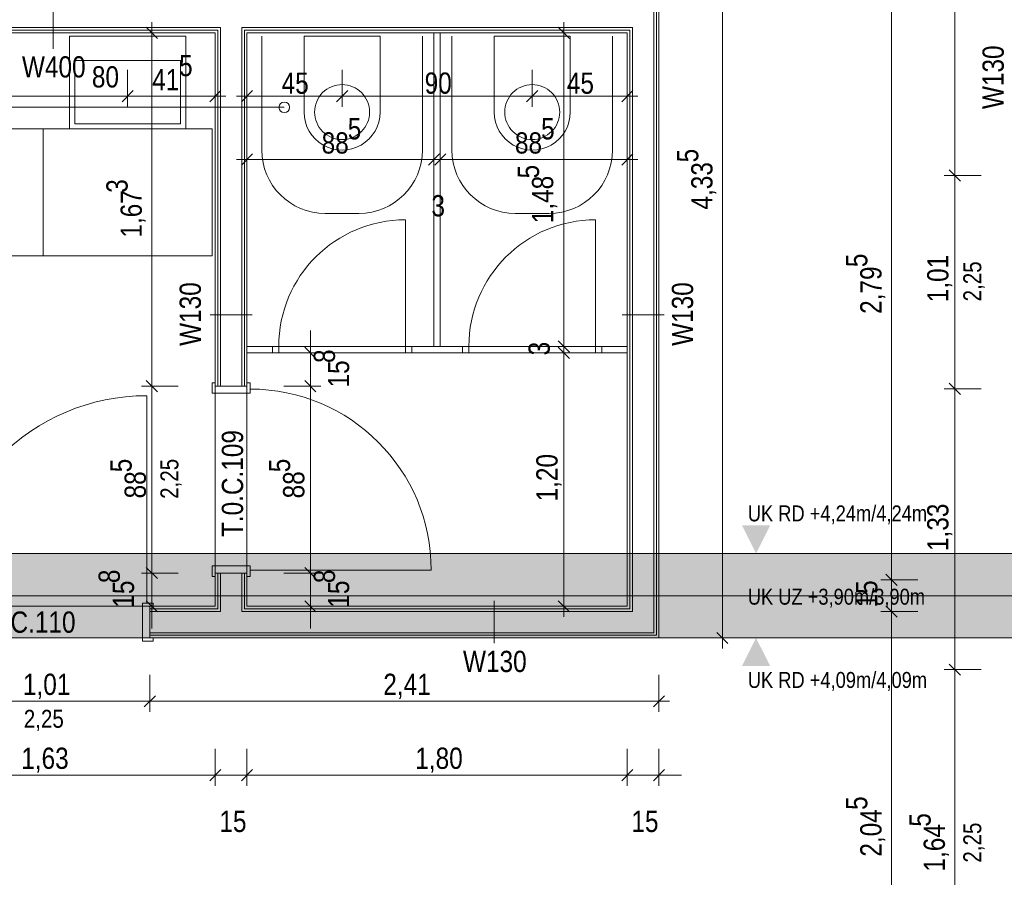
# Model space of a CAD drawing. Extents: x -500 to 300, y 62 to 1162.
# Tile 18 of 90: x -249 to -156, y 358 to 439. Entities that reach past the tile are written whole.
import ezdxf
from ezdxf.lldxf.tags import DXFTag

# ---------------------------------------------------------------- set-up
doc = ezdxf.new("R2010")
doc.units = 0
doc.layers.get('0').update_dxf_attribs({"lineweight": 13})
for name, color, linetype, lineweight, true_color in [('--Bem innen', 9, 'Continuous', 13, 0x808080), ('00 -Bauelemente -Dämmung innen', 7, 'Continuous', 9, 0xff7fe6), ('00 -Bauelemente -Gipskarton', 7, 'Continuous', 9, 0xff7fe6), ('00_Beschriftung UZ', 3, 'Continuous', 35, 0x00ff00), ('30 -34 Innenwände- 2 nichttragend', 7, 'Continuous', 18, 0xff7fe6), ('30 -34 Innenwände- 4 Türen_Fenster', 7, 'Continuous', 15, 0x9955ff), ('30 -35 Decken- 1 Konstruktion-Träger- Stahlbeton', 7, 'Continuous', 13, 0x33aa00), ('40 -41 Abwasser_Wasser_Gas- 1 Abwasser + sanitäre Anlagen', 7, 'Continuous', 9, 0xff6633), ('60 -61 Ausstattung -1 Möbel -verdeckt', 9, 'fein_strichliert-A06G93KA8I', 13, 0x808080), ('70 -75 Raumstempel-2 Verweislinie', 7, 'Continuous', 9, 0xff6600), ('70 -76 Bemaßung- 2 Allgemein', 9, 'Continuous', 5, 0x808080), ('iwb_Schraffur_Unterzug', 7, 'Continuous', 5, 0xffffcc)]:
    doc.layers.add(name, color=color, linetype=linetype, lineweight=lineweight, true_color=true_color)
for name, color, linetype, lineweight in [('70 -71 Achsen- 1 Gebäudeachsen', 7, 'STRICHPUNKT2-A06G93K98I', 18), ('70 -75 Raumstempel- 3 Wandstempel', 7, 'Continuous', 50), ('Keine', 7, 'Continuous', 9)]:
    doc.layers.add(name, color=color, linetype=linetype, lineweight=lineweight)
doc.styles.get("Standard").update_dxf_attribs({"font": 'ARIALN.TTF'})
tags = doc.linetypes.add('fein_strichliert-A06G93KA8I', pattern=[4, 1, -2, 1]).pattern_tags.tags
tags[8:9] = [DXFTag(74, 4), DXFTag(75, 0), DXFTag(340, '0'), DXFTag(46, 0.0), DXFTag(50, 0.0), DXFTag(44, 0.0), DXFTag(45, 0.0)]
tags[6:7] = [DXFTag(74, 4), DXFTag(75, 0), DXFTag(340, '0'), DXFTag(46, 0.0), DXFTag(50, 0.0), DXFTag(44, 0.0), DXFTag(45, 0.0)]
tags[4:5] = [DXFTag(74, 4), DXFTag(75, 0), DXFTag(340, '0'), DXFTag(46, 0.0), DXFTag(50, 0.0), DXFTag(44, 0.0), DXFTag(45, 0.0)]
tags = doc.linetypes.add('STRICHPUNKT2-A06G93K98I', pattern=[12.7, 6.35, -3.175, 0, -3.175]).pattern_tags.tags
tags[10:11] = [DXFTag(74, 4), DXFTag(75, 0), DXFTag(340, '0'), DXFTag(46, 0.0), DXFTag(50, 0.0), DXFTag(44, 0.0), DXFTag(45, 0.0)]
tags[8:9] = [DXFTag(74, 4), DXFTag(75, 0), DXFTag(340, '0'), DXFTag(46, 0.0), DXFTag(50, 0.0), DXFTag(44, 0.0), DXFTag(45, 0.0)]
tags[6:7] = [DXFTag(74, 4), DXFTag(75, 0), DXFTag(340, '0'), DXFTag(46, 0.0), DXFTag(50, 0.0), DXFTag(44, 0.0), DXFTag(45, 0.0)]
tags[4:5] = [DXFTag(74, 4), DXFTag(75, 0), DXFTag(340, '0'), DXFTag(46, 0.0), DXFTag(50, 0.0), DXFTag(44, 0.0), DXFTag(45, 0.0)]

# ---------------------------------------------------------------- blocks, each defined once
blk = doc.blocks.new('Referenz-A06G93KB8I')
at = {"layer": '00 -Bauelemente -Dämmung innen', "color": 0, "linetype": 'Continuous', "lineweight": -2, "ltscale": 0.13}
for p, q in [((-188.799, 467.153), (-188.799, 380.953)), ((-263.399, 438.253), (-229.799, 438.253)), ((-229.799, 404.303), (-229.799, 438.253)), ((-227.799, 438.253), (-190.799, 438.253)), ((-227.799, 404.303), (-227.799, 438.253)), ((-190.799, 438.253), (-190.799, 382.953)), ((-229.799, 382.953), (-229.799, 386.603)), ((-227.799, 382.953), (-227.799, 386.603)), ((-229.799, 382.953), (-236.499, 382.953)), ((-190.799, 382.953), (-227.799, 382.953)), ((-188.799, 380.953), (-236.499, 380.953))]:
    blk.add_line(p, q, dxfattribs=at)
at = {"layer": '00 -Bauelemente -Gipskarton', "color": 0, "linetype": 'Continuous', "lineweight": -2, "ltscale": 0.13}
for p, q in [((-188.799, 467.153), (-188.799, 380.953)), ((-188.549, 467.153), (-188.549, 380.703)), ((-188.299, 467.153), (-188.299, 380.453)), ((-263.399, 438.253), (-229.799, 438.253)), ((-229.799, 404.303), (-229.799, 438.253)), ((-227.799, 438.253), (-190.799, 438.253)), ((-227.799, 404.303), (-227.799, 438.253)), ((-190.799, 438.253), (-190.799, 382.953)), ((-263.149, 438.003), (-230.049, 438.003)), ((-262.899, 437.753), (-230.299, 437.753)), ((-230.299, 404.303), (-230.299, 437.753)), ((-230.049, 404.303), (-230.049, 438.003)), ((-227.549, 404.303), (-227.549, 438.003)), ((-227.549, 438.003), (-191.049, 438.003)), ((-227.299, 437.753), (-191.299, 437.753)), ((-227.299, 404.303), (-227.299, 437.753)), ((-191.299, 437.753), (-191.299, 383.453)), ((-191.049, 438.003), (-191.049, 383.203)), ((-230.299, 383.453), (-230.299, 386.603)), ((-230.049, 383.203), (-230.049, 386.603)), ((-229.799, 382.953), (-229.799, 386.603)), ((-227.799, 382.953), (-227.799, 386.603)), ((-227.549, 383.203), (-227.549, 386.603)), ((-227.299, 383.453), (-227.299, 386.603)), ((-230.299, 383.453), (-236.499, 383.453)), ((-230.049, 383.203), (-236.499, 383.203)), ((-191.049, 383.203), (-227.549, 383.203)), ((-191.299, 383.453), (-227.299, 383.453)), ((-229.799, 382.953), (-236.499, 382.953)), ((-190.799, 382.953), (-227.799, 382.953)), ((-188.799, 380.953), (-236.499, 380.953)), ((-188.549, 380.703), (-236.499, 380.703)), ((-188.299, 380.453), (-236.499, 380.453))]:
    blk.add_line(p, q, dxfattribs=at)
at = {"layer": '00_Beschriftung UZ', "color": 0, "lineweight": -2}
for points in [[(-180.445, 391.124), (-179.113, 388.453), (-177.774, 391.122)], [(-180.445, 385.783), (-179.113, 388.453), (-177.774, 385.785)], [(-180.445, 383.124), (-179.113, 380.453), (-177.774, 383.122)], [(-180.445, 377.783), (-179.113, 380.453), (-177.774, 377.785)]]:
    blk.add_solid(points, dxfattribs=at)
at = {"layer": '30 -34 Innenwände- 2 nichttragend', "color": 0, "linetype": 'Continuous', "lineweight": -2, "ltscale": 0.13}
for p, q in [((-188.299, 467.153), (-188.299, 380.453)), ((-262.899, 437.753), (-230.299, 437.753)), ((-230.299, 404.303), (-230.299, 437.453)), ((-227.299, 437.753), (-191.299, 437.753)), ((-227.299, 404.303), (-227.299, 437.753)), ((-209.599, 437.753), (-209.599, 408.053)), ((-209.599, 437.753), (-208.999, 437.753)), ((-208.999, 437.753), (-208.999, 408.053)), ((-191.299, 437.453), (-191.299, 383.453)), ((-227.299, 408.053), (-224.899, 408.053)), ((-227.299, 407.453), (-224.899, 407.453)), ((-224.899, 407.453), (-224.899, 408.053)), ((-224.899, 407.453), (-224.899, 408.053)), ((-211.699, 408.053), (-206.899, 408.053)), ((-211.699, 408.053), (-209.599, 408.053)), ((-211.699, 407.453), (-211.699, 408.053)), ((-211.699, 407.453), (-211.699, 408.053)), ((-211.699, 407.453), (-206.899, 407.453)), ((-208.999, 408.053), (-206.899, 408.053)), ((-206.899, 407.453), (-206.899, 408.053)), ((-206.899, 407.453), (-206.899, 408.053)), ((-193.699, 408.053), (-191.299, 408.053)), ((-193.699, 407.453), (-193.699, 408.053)), ((-193.699, 407.453), (-193.699, 408.053)), ((-193.699, 407.453), (-191.299, 407.453)), ((-191.299, 407.453), (-191.299, 408.053)), ((-230.299, 404.303), (-230.299, 404.623)), ((-227.299, 404.303), (-227.299, 404.623)), ((-230.299, 383.453), (-230.299, 386.603)), ((-230.299, 386.603), (-230.299, 386.283)), ((-227.299, 383.453), (-227.299, 386.603)), ((-227.299, 386.603), (-227.299, 386.283)), ((-236.499, 383.453), (-236.179, 383.453)), ((-230.299, 383.453), (-236.499, 383.453)), ((-191.299, 383.453), (-227.299, 383.453)), ((-236.499, 380.453), (-236.179, 380.453)), ((-188.299, 380.453), (-236.499, 380.453))]:
    blk.add_line(p, q, dxfattribs=at)
at = {"layer": '30 -34 Innenwände- 4 Türen_Fenster', "color": 0, "linetype": 'fein_strichliert-A06G93KA8I', "lineweight": -2, "ltscale": 0.13}
for p, q in [((-212.299, 408.053), (-212.299, 420.053)), ((-194.299, 408.053), (-194.299, 420.053)), ((-230.299, 386.603), (-230.299, 404.303)), ((-227.299, 386.603), (-227.299, 404.303)), ((-236.779, 383.753), (-236.779, 403.393)), ((-226.999, 386.883), (-209.859, 386.883)), ((-236.499, 383.453), (-256.699, 383.453)), ((-236.499, 380.453), (-256.699, 380.453))]:
    blk.add_line(p, q, dxfattribs=at)
at = {"layer": '30 -34 Innenwände- 4 Türen_Fenster', "color": 0, "lineweight": -2}
for p, q in [((-224.899, 408.053), (-224.299, 408.053)), ((-224.899, 407.453), (-224.899, 408.053)), ((-224.299, 407.453), (-224.899, 407.453)), ((-224.299, 408.053), (-224.299, 407.453)), ((-212.299, 408.053), (-211.699, 408.053)), ((-212.299, 407.453), (-212.299, 408.053)), ((-211.699, 407.453), (-212.299, 407.453)), ((-211.699, 408.053), (-211.699, 407.453)), ((-206.899, 408.053), (-206.299, 408.053)), ((-206.899, 407.453), (-206.899, 408.053)), ((-206.299, 407.453), (-206.899, 407.453)), ((-206.299, 408.053), (-206.299, 407.453)), ((-194.299, 408.053), (-193.699, 408.053)), ((-194.299, 407.453), (-194.299, 408.053)), ((-193.699, 407.453), (-194.299, 407.453)), ((-193.699, 408.053), (-193.699, 407.453))]:
    blk.add_line(p, q, dxfattribs=at)
at = {"layer": '30 -34 Innenwände- 4 Türen_Fenster', "color": 0, "linetype": 'Continuous', "lineweight": -2, "ltscale": 0.13}
for p, q in [((-224.299, 407.453), (-224.299, 408.053)), ((-224.299, 408.053), (-212.299, 408.053)), ((-224.299, 408.053), (-212.299, 408.053)), ((-212.299, 407.453), (-224.299, 407.453)), ((-224.299, 407.453), (-212.299, 407.453)), ((-212.299, 408.053), (-212.299, 407.453)), ((-206.299, 407.453), (-206.299, 408.053)), ((-206.299, 408.053), (-194.299, 408.053)), ((-206.299, 408.053), (-194.299, 408.053)), ((-194.299, 407.453), (-206.299, 407.453)), ((-206.299, 407.453), (-194.299, 407.453)), ((-194.299, 408.053), (-194.299, 407.453)), ((-230.599, 403.623), (-230.599, 404.623)), ((-230.599, 404.623), (-230.299, 404.623)), ((-230.299, 404.623), (-230.299, 404.303)), ((-227.299, 404.623), (-226.999, 404.623)), ((-227.299, 404.303), (-227.299, 404.623)), ((-226.999, 404.623), (-226.999, 404.023)), ((-226.999, 403.623), (-230.599, 403.623)), ((-230.299, 404.303), (-227.299, 404.303)), ((-226.999, 404.023), (-226.999, 403.623)), ((-226.999, 387.283), (-230.599, 387.283)), ((-230.599, 387.283), (-230.599, 386.283)), ((-226.999, 386.883), (-226.999, 387.283)), ((-226.999, 386.283), (-226.999, 386.883)), ((-230.599, 386.283), (-230.299, 386.283)), ((-230.299, 386.283), (-230.299, 386.603)), ((-230.299, 386.603), (-227.299, 386.603)), ((-227.299, 386.603), (-227.299, 386.283)), ((-227.299, 386.283), (-226.999, 386.283)), ((-236.779, 383.753), (-237.179, 383.753)), ((-237.179, 383.753), (-237.179, 380.153)), ((-236.179, 383.753), (-236.779, 383.753)), ((-236.499, 380.453), (-236.499, 383.453)), ((-236.499, 383.453), (-236.179, 383.453)), ((-236.179, 383.453), (-236.179, 383.753)), ((-236.179, 380.453), (-236.499, 380.453)), ((-236.179, 380.153), (-236.179, 380.453)), ((-237.179, 380.153), (-236.179, 380.153))]:
    blk.add_line(p, q, dxfattribs=at)
at = {"layer": '30 -34 Innenwände- 4 Türen_Fenster', "color": 0, "linetype": 'fein_strichliert-A06G93KA8I', "lineweight": -2, "ltscale": 0.13}
for centre, major_axis in [((-212.299, 408.053), (0, 12)), ((-194.299, 408.053), (0, 12)), ((-226.999, 386.883), (17.14, 0)), ((-236.779, 383.753), (0, 19.64))]:
    blk.add_ellipse(centre, major_axis=major_axis, ratio=1, start_param=0, end_param=1.570796, dxfattribs=at)
at = {"layer": '30 -35 Decken- 1 Konstruktion-Träger- Stahlbeton', "color": 0, "linetype": 'fein_strichliert-A06G93KA8I', "lineweight": -2, "ltscale": 0.13}
for p, q in [((-298.299, 388.453), (-2.299, 388.453)), ((-298.299, 380.453), (-2.299, 380.453))]:
    blk.add_line(p, q, dxfattribs=at)
at = {"layer": '40 -41 Abwasser_Wasser_Gas- 1 Abwasser + sanitäre Anlagen', "color": 0, "linetype": 'Continuous', "lineweight": -2, "ltscale": 0.13}
for p, q in [((-244.099, 428.653), (-244.099, 437.453)), ((-244.099, 437.453), (-233.099, 437.453)), ((-233.099, 437.453), (-233.099, 428.653)), ((-214.699, 437.453), (-221.899, 437.453)), ((-221.899, 437.453), (-221.899, 430.253)), ((-214.699, 430.253), (-214.699, 437.453)), ((-203.899, 437.453), (-196.699, 437.453)), ((-203.899, 430.253), (-203.899, 437.453)), ((-196.699, 437.453), (-196.699, 430.253)), ((-243.599, 429.153), (-243.599, 435.153)), ((-243.599, 435.153), (-233.599, 435.153)), ((-233.599, 435.153), (-233.599, 429.153)), ((-219.743, 432.415), (-219.524, 432.546)), ((-219.524, 432.546), (-219.294, 432.656)), ((-219.294, 432.656), (-219.054, 432.741)), ((-219.054, 432.741), (-218.806, 432.803)), ((-218.806, 432.803), (-218.554, 432.841)), ((-218.554, 432.841), (-218.299, 432.853)), ((-218.299, 432.853), (-218.044, 432.841)), ((-218.044, 432.841), (-217.792, 432.803)), ((-217.792, 432.803), (-217.544, 432.741)), ((-217.544, 432.741), (-217.304, 432.656)), ((-217.304, 432.656), (-217.073, 432.546)), ((-217.073, 432.546), (-216.854, 432.415)), ((-201.743, 432.415), (-201.524, 432.546)), ((-201.524, 432.546), (-201.294, 432.656)), ((-201.294, 432.656), (-201.054, 432.741)), ((-201.054, 432.741), (-200.806, 432.803)), ((-200.806, 432.803), (-200.554, 432.841)), ((-200.554, 432.841), (-200.299, 432.853)), ((-200.299, 432.853), (-200.044, 432.841)), ((-200.044, 432.841), (-199.792, 432.803)), ((-199.792, 432.803), (-199.544, 432.741)), ((-199.544, 432.741), (-199.304, 432.656)), ((-199.304, 432.656), (-199.073, 432.546)), ((-199.073, 432.546), (-198.854, 432.415)), ((-220.592, 431.479), (-220.461, 431.698)), ((-220.461, 431.698), (-220.309, 431.903)), ((-220.309, 431.903), (-220.137, 432.092)), ((-220.137, 432.092), (-219.948, 432.263)), ((-219.948, 432.263), (-219.743, 432.415)), ((-216.854, 432.415), (-216.649, 432.263)), ((-216.649, 432.263), (-216.46, 432.092)), ((-216.46, 432.092), (-216.289, 431.903)), ((-216.289, 431.903), (-216.137, 431.698)), ((-216.137, 431.698), (-216.006, 431.479)), ((-202.592, 431.479), (-202.461, 431.698)), ((-202.461, 431.698), (-202.309, 431.903)), ((-202.309, 431.903), (-202.137, 432.092)), ((-202.137, 432.092), (-201.948, 432.263)), ((-201.948, 432.263), (-201.743, 432.415)), ((-198.854, 432.415), (-198.649, 432.263)), ((-198.649, 432.263), (-198.46, 432.092)), ((-198.46, 432.092), (-198.289, 431.903)), ((-198.289, 431.903), (-198.137, 431.698)), ((-198.137, 431.698), (-198.006, 431.479)), ((-220.886, 430.508), (-220.849, 430.761)), ((-220.849, 430.761), (-220.787, 431.008)), ((-220.787, 431.008), (-220.701, 431.248)), ((-220.701, 431.248), (-220.592, 431.479)), ((-216.006, 431.479), (-215.897, 431.248)), ((-215.897, 431.248), (-215.811, 431.008)), ((-215.811, 431.008), (-215.749, 430.761)), ((-215.749, 430.761), (-215.711, 430.508)), ((-202.886, 430.508), (-202.849, 430.761)), ((-202.849, 430.761), (-202.787, 431.008)), ((-202.787, 431.008), (-202.701, 431.248)), ((-202.701, 431.248), (-202.592, 431.479)), ((-198.006, 431.479), (-197.897, 431.248)), ((-197.897, 431.248), (-197.811, 431.008)), ((-197.811, 431.008), (-197.749, 430.761)), ((-197.749, 430.761), (-197.711, 430.508)), ((-220.899, 430.253), (-220.886, 430.508)), ((-220.886, 429.999), (-220.899, 430.253)), ((-220.849, 429.746), (-220.886, 429.999)), ((-220.787, 429.499), (-220.849, 429.746)), ((-215.749, 429.746), (-215.811, 429.499)), ((-215.711, 429.999), (-215.749, 429.746)), ((-215.711, 430.508), (-215.699, 430.253)), ((-215.699, 430.253), (-215.711, 429.999)), ((-202.899, 430.253), (-202.886, 430.508)), ((-202.886, 429.999), (-202.899, 430.253)), ((-202.849, 429.746), (-202.886, 429.999)), ((-202.787, 429.499), (-202.849, 429.746)), ((-197.749, 429.746), (-197.811, 429.499)), ((-197.711, 429.999), (-197.749, 429.746)), ((-197.711, 430.508), (-197.699, 430.253)), ((-197.699, 430.253), (-197.711, 429.999)), ((-233.599, 429.153), (-243.599, 429.153)), ((-220.701, 429.258), (-220.787, 429.499)), ((-220.592, 429.028), (-220.701, 429.258)), ((-220.461, 428.809), (-220.592, 429.028)), ((-220.309, 428.604), (-220.461, 428.809)), ((-216.137, 428.809), (-216.289, 428.604)), ((-216.006, 429.028), (-216.137, 428.809)), ((-215.897, 429.258), (-216.006, 429.028)), ((-215.811, 429.499), (-215.897, 429.258)), ((-202.701, 429.258), (-202.787, 429.499)), ((-202.592, 429.028), (-202.701, 429.258)), ((-202.461, 428.809), (-202.592, 429.028)), ((-202.309, 428.604), (-202.461, 428.809)), ((-198.137, 428.809), (-198.289, 428.604)), ((-198.006, 429.028), (-198.137, 428.809)), ((-197.897, 429.258), (-198.006, 429.028)), ((-197.811, 429.499), (-197.897, 429.258)), ((-233.099, 428.653), (-244.099, 428.653)), ((-220.137, 428.415), (-220.309, 428.604)), ((-219.948, 428.244), (-220.137, 428.415)), ((-219.743, 428.092), (-219.948, 428.244)), ((-219.524, 427.96), (-219.743, 428.092)), ((-219.294, 427.851), (-219.524, 427.96)), ((-219.054, 427.765), (-219.294, 427.851)), ((-217.304, 427.851), (-217.544, 427.765)), ((-217.073, 427.96), (-217.304, 427.851)), ((-216.854, 428.092), (-217.073, 427.96)), ((-216.649, 428.244), (-216.854, 428.092)), ((-216.46, 428.415), (-216.649, 428.244)), ((-216.289, 428.604), (-216.46, 428.415)), ((-202.137, 428.415), (-202.309, 428.604)), ((-201.948, 428.244), (-202.137, 428.415)), ((-201.743, 428.092), (-201.948, 428.244)), ((-201.524, 427.96), (-201.743, 428.092)), ((-201.294, 427.851), (-201.524, 427.96)), ((-201.054, 427.765), (-201.294, 427.851)), ((-199.304, 427.851), (-199.544, 427.765)), ((-199.073, 427.96), (-199.304, 427.851)), ((-198.854, 428.092), (-199.073, 427.96)), ((-198.649, 428.244), (-198.854, 428.092)), ((-198.46, 428.415), (-198.649, 428.244)), ((-198.289, 428.604), (-198.46, 428.415)), ((-218.806, 427.703), (-219.054, 427.765)), ((-218.554, 427.666), (-218.806, 427.703)), ((-218.299, 427.653), (-218.554, 427.666)), ((-218.044, 427.666), (-218.299, 427.653)), ((-217.792, 427.703), (-218.044, 427.666)), ((-217.544, 427.765), (-217.792, 427.703)), ((-200.806, 427.703), (-201.054, 427.765)), ((-200.554, 427.666), (-200.806, 427.703)), ((-200.299, 427.653), (-200.554, 427.666)), ((-200.044, 427.666), (-200.299, 427.653)), ((-199.792, 427.703), (-200.044, 427.666)), ((-199.544, 427.765), (-199.792, 427.703))]:
    blk.add_line(p, q, dxfattribs=at)
for centre in [(-218.299, 430.253), (-200.299, 430.253)]:
    blk.add_ellipse(centre, major_axis=(-3.6, 0), ratio=1, start_param=0, end_param=3.141593, dxfattribs=at)
at = {"layer": '60 -61 Ausstattung -1 Möbel -verdeckt', "color": 0, "linetype": 'fein_strichliert-A06G93KA8I', "lineweight": -2, "ltscale": 0.13}
for p, q in [((-225.899, 426.653), (-225.899, 437.453)), ((-210.699, 437.453), (-210.699, 426.653)), ((-207.899, 437.453), (-207.899, 426.653)), ((-192.699, 426.653), (-192.699, 437.453)), ((-262.599, 428.653), (-246.599, 428.653)), ((-246.599, 428.653), (-246.599, 416.653)), ((-246.599, 428.653), (-230.599, 428.653)), ((-246.599, 416.653), (-246.599, 428.653)), ((-230.599, 428.653), (-230.599, 416.653)), ((-216.699, 420.653), (-219.899, 420.653)), ((-201.899, 420.653), (-198.699, 420.653)), ((-246.599, 416.653), (-262.599, 416.653)), ((-230.599, 416.653), (-246.599, 416.653))]:
    blk.add_line(p, q, dxfattribs=at)
for centre, major_axis in [((-219.899, 426.653), (-6, 0)), ((-216.699, 426.653), (0, -6)), ((-201.899, 426.653), (-6, 0)), ((-198.699, 426.653), (0, -6))]:
    blk.add_ellipse(centre, major_axis=major_axis, ratio=1, start_param=0, end_param=1.570796, dxfattribs=at)
at = {"layer": '70 -71 Achsen- 1 Gebäudeachsen', "color": 0, "linetype": 'STRICHPUNKT2-A06G93K98I', "lineweight": -2, "ltscale": 0.13}
blk.add_line((-387.239, 384.453), (76.501, 384.453), dxfattribs=at)
at = {"layer": '70 -75 Raumstempel- 3 Wandstempel', "color": 0, "linetype": 'Continuous', "lineweight": -2, "ltscale": 0.13}
for p, q in [((-245.659, 436.253), (-245.659, 440.253)), ((-230.799, 411.053), (-226.799, 411.053)), ((-187.799, 411.053), (-191.799, 411.053)), ((-203.91, 379.953), (-203.91, 383.953))]:
    blk.add_line(p, q, dxfattribs=at)
at = {"layer": '70 -75 Raumstempel-2 Verweislinie', "color": 0, "linetype": 'Continuous', "lineweight": -2, "ltscale": 0.13}
blk.add_line((-407.24, 430.706), (-223.769, 430.706), dxfattribs=at)
at = {"layer": '70 -75 Raumstempel-2 Verweislinie', "color": 0, "linetype": 'ByBlock', "lineweight": -2, "ltscale": 0.13}
blk.add_circle((-223.769, 430.706), 0.5, dxfattribs=at)
at = {"layer": '70 -76 Bemaßung- 2 Allgemein', "color": 0, "linetype": 'Continuous', "lineweight": -2, "ltscale": 0.13}
for p, q in [((-160.299, 425.314), (-160.299, 554.543)), ((-182.299, 381.514), (-182.299, 466.093)), ((-166.299, 387.014), (-166.299, 440.793)), ((-236.829, 438.284), (-235.768, 437.223)), ((-236.299, 438.753), (-236.299, 436.693)), ((-197.829, 438.284), (-196.768, 437.223)), ((-197.299, 438.753), (-197.299, 436.693)), ((-233.799, 437.753), (-237.299, 437.753)), ((-194.799, 437.753), (-198.299, 437.753)), ((-236.299, 405.364), (-236.299, 436.693)), ((-197.299, 409.114), (-197.299, 436.693)), ((-238.599, 434.253), (-238.599, 430.753)), ((-238.599, 434.253), (-238.599, 430.753)), ((-230.299, 434.253), (-230.299, 430.753)), ((-227.299, 434.253), (-227.299, 430.753)), ((-218.299, 434.253), (-218.299, 430.753)), ((-218.299, 434.253), (-218.299, 430.753)), ((-200.299, 434.253), (-200.299, 430.753)), ((-200.299, 434.253), (-200.299, 430.753)), ((-191.299, 434.253), (-191.299, 430.753)), ((-239.659, 431.753), (-253.538, 431.753)), ((-237.599, 431.753), (-239.659, 431.753)), ((-239.599, 431.753), (-237.538, 431.753)), ((-238.068, 432.284), (-239.129, 431.223)), ((-239.129, 431.223), (-238.068, 432.284)), ((-231.359, 431.753), (-237.538, 431.753)), ((-229.299, 431.753), (-231.359, 431.753)), ((-229.768, 432.284), (-230.829, 431.223)), ((-228.299, 431.753), (-226.238, 431.753)), ((-227.829, 431.223), (-226.768, 432.284)), ((-219.359, 431.753), (-226.238, 431.753)), ((-217.299, 431.753), (-219.359, 431.753)), ((-219.299, 431.753), (-217.238, 431.753)), ((-218.829, 431.223), (-217.768, 432.284)), ((-217.768, 432.284), (-218.829, 431.223)), ((-201.359, 431.753), (-217.238, 431.753)), ((-199.299, 431.753), (-201.359, 431.753)), ((-201.299, 431.753), (-199.238, 431.753)), ((-199.768, 432.284), (-200.829, 431.223)), ((-200.829, 431.223), (-199.768, 432.284)), ((-192.359, 431.753), (-199.238, 431.753)), ((-190.299, 431.753), (-192.359, 431.753)), ((-190.768, 432.284), (-191.829, 431.223)), ((-227.299, 428.253), (-227.299, 424.753)), ((-209.599, 428.253), (-209.599, 424.753)), ((-209.599, 428.253), (-209.599, 424.753)), ((-208.999, 428.253), (-208.999, 424.753)), ((-208.999, 428.253), (-208.999, 424.753)), ((-191.299, 428.253), (-191.299, 424.753)), ((-227.829, 425.223), (-226.768, 426.284)), ((-209.068, 426.284), (-210.129, 425.223)), ((-209.068, 426.284), (-210.129, 425.223)), ((-209.529, 425.223), (-208.468, 426.284)), ((-209.529, 425.223), (-208.468, 426.284)), ((-190.768, 426.284), (-191.829, 425.223)), ((-228.299, 425.753), (-226.238, 425.753)), ((-210.659, 425.753), (-226.238, 425.753)), ((-210.659, 425.753), (-211.72, 425.753)), ((-208.599, 425.753), (-210.659, 425.753)), ((-208.599, 425.753), (-210.659, 425.753)), ((-209.999, 425.753), (-207.938, 425.753)), ((-209.999, 425.753), (-207.938, 425.753)), ((-208.999, 425.753), (-209.599, 425.753)), ((-192.359, 425.753), (-207.938, 425.753)), ((-207.938, 425.753), (-206.878, 425.753)), ((-190.299, 425.753), (-192.359, 425.753)), ((-160.299, 423.253), (-160.299, 425.314)), ((-160.299, 425.253), (-160.299, 423.193)), ((-157.799, 424.253), (-161.299, 424.253)), ((-157.799, 424.253), (-161.299, 424.253)), ((-159.768, 423.723), (-160.829, 424.784)), ((-160.829, 424.784), (-159.768, 423.723)), ((-160.299, 405.114), (-160.299, 423.193)), ((-197.299, 409.114), (-197.299, 410.174)), ((-221.299, 408.514), (-221.299, 409.574)), ((-221.299, 406.453), (-221.299, 408.514)), ((-196.768, 407.523), (-197.829, 408.584)), ((-196.768, 407.523), (-197.829, 408.584)), ((-197.299, 407.053), (-197.299, 409.114)), ((-197.299, 407.053), (-197.299, 409.114)), ((-197.299, 408.453), (-197.299, 406.393)), ((-197.299, 408.453), (-197.299, 406.393)), ((-223.799, 407.453), (-220.299, 407.453)), ((-220.768, 406.923), (-221.829, 407.984)), ((-221.299, 404.303), (-221.299, 407.453)), ((-194.799, 408.053), (-198.299, 408.053)), ((-194.799, 408.053), (-198.299, 408.053)), ((-194.799, 407.453), (-198.299, 407.453)), ((-194.799, 407.453), (-198.299, 407.453)), ((-197.829, 407.984), (-196.768, 406.923)), ((-197.829, 407.984), (-196.768, 406.923)), ((-197.299, 407.453), (-197.299, 408.053)), ((-197.299, 384.514), (-197.299, 406.393)), ((-197.299, 406.393), (-197.299, 405.333)), ((-235.768, 403.773), (-236.829, 404.834)), ((-236.829, 404.834), (-235.768, 403.773)), ((-236.299, 403.303), (-236.299, 405.364)), ((-236.299, 405.303), (-236.299, 403.243)), ((-221.829, 404.834), (-220.768, 403.773)), ((-221.829, 404.834), (-220.768, 403.773)), ((-221.299, 405.303), (-221.299, 403.243)), ((-221.299, 405.303), (-221.299, 403.243)), ((-159.768, 403.523), (-160.829, 404.584)), ((-160.829, 404.584), (-159.768, 403.523)), ((-160.299, 403.053), (-160.299, 405.114)), ((-160.299, 405.053), (-160.299, 402.993)), ((-233.799, 404.303), (-237.299, 404.303)), ((-233.799, 404.303), (-237.299, 404.303)), ((-223.799, 404.303), (-220.299, 404.303)), ((-223.799, 404.303), (-220.299, 404.303)), ((-157.799, 404.053), (-161.299, 404.053)), ((-157.799, 404.053), (-161.299, 404.053)), ((-236.299, 387.664), (-236.299, 403.243)), ((-221.299, 403.243), (-221.299, 402.183)), ((-221.299, 387.664), (-221.299, 403.243)), ((-160.299, 378.514), (-160.299, 402.993)), ((-236.299, 387.664), (-236.299, 388.724)), ((-221.299, 387.664), (-221.299, 388.724)), ((-166.299, 387.014), (-166.299, 388.074)), ((-235.768, 386.073), (-236.829, 387.134)), ((-235.768, 386.073), (-236.829, 387.134)), ((-236.299, 385.603), (-236.299, 387.664)), ((-236.299, 385.603), (-236.299, 387.664)), ((-220.768, 386.073), (-221.829, 387.134)), ((-220.768, 386.073), (-221.829, 387.134)), ((-221.299, 385.603), (-221.299, 387.664)), ((-221.299, 385.603), (-221.299, 387.664)), ((-166.299, 384.953), (-166.299, 387.014)), ((-166.299, 384.953), (-166.299, 387.014)), ((-233.799, 386.603), (-237.299, 386.603)), ((-233.799, 386.603), (-237.299, 386.603)), ((-236.299, 383.453), (-236.299, 386.603)), ((-223.799, 386.603), (-220.299, 386.603)), ((-223.799, 386.603), (-220.299, 386.603)), ((-221.299, 383.453), (-221.299, 386.603)), ((-163.799, 385.953), (-167.299, 385.953)), ((-163.799, 385.953), (-167.299, 385.953)), ((-165.768, 385.423), (-166.829, 386.484)), ((-165.768, 385.423), (-166.829, 386.484)), ((-166.299, 382.953), (-166.299, 385.953)), ((-236.299, 384.453), (-236.299, 382.393)), ((-221.299, 384.453), (-221.299, 382.393)), ((-197.299, 382.453), (-197.299, 384.514)), ((-233.799, 383.453), (-237.299, 383.453)), ((-236.829, 383.984), (-235.768, 382.923)), ((-223.799, 383.453), (-220.299, 383.453)), ((-221.829, 383.984), (-220.768, 382.923)), ((-194.799, 383.453), (-198.299, 383.453)), ((-196.768, 382.923), (-197.829, 383.984)), ((-166.829, 383.484), (-165.768, 382.423)), ((-166.829, 383.484), (-165.768, 382.423)), ((-166.299, 383.953), (-166.299, 381.893)), ((-166.299, 383.953), (-166.299, 381.893)), ((-236.299, 382.393), (-236.299, 381.333)), ((-221.299, 382.393), (-221.299, 381.333)), ((-163.799, 382.953), (-167.299, 382.953)), ((-163.799, 382.953), (-167.299, 382.953)), ((-182.299, 379.453), (-182.299, 381.514)), ((-166.299, 343.114), (-166.299, 381.893)), ((-166.299, 381.893), (-166.299, 380.833)), ((-184.799, 380.453), (-181.299, 380.453)), ((-181.768, 379.923), (-182.829, 380.984)), ((-160.299, 376.453), (-160.299, 378.514)), ((-160.299, 378.453), (-160.299, 376.393)), ((-160.829, 377.984), (-159.768, 376.923)), ((-159.768, 376.923), (-160.829, 377.984)), ((-236.499, 376.953), (-236.499, 373.453)), ((-236.499, 376.953), (-236.499, 373.453)), ((-188.299, 376.953), (-188.299, 373.453)), ((-157.799, 377.453), (-161.299, 377.453)), ((-157.799, 377.453), (-161.299, 377.453)), ((-160.299, 345.614), (-160.299, 376.393)), ((-237.029, 373.923), (-235.968, 374.984)), ((-235.968, 374.984), (-237.029, 373.923)), ((-187.768, 374.984), (-188.829, 373.923)), ((-237.559, 374.453), (-255.638, 374.453)), ((-235.499, 374.453), (-237.559, 374.453)), ((-237.499, 374.453), (-235.438, 374.453)), ((-189.359, 374.453), (-235.438, 374.453)), ((-187.299, 374.453), (-189.359, 374.453)), ((-230.299, 369.953), (-230.299, 366.453)), ((-230.299, 369.953), (-230.299, 366.453)), ((-227.299, 369.953), (-227.299, 366.453)), ((-227.299, 369.953), (-227.299, 366.453)), ((-191.299, 369.953), (-191.299, 366.453)), ((-191.299, 369.953), (-191.299, 366.453)), ((-188.299, 369.953), (-188.299, 366.453)), ((-231.359, 367.453), (-261.838, 367.453)), ((-231.359, 367.453), (-232.42, 367.453)), ((-229.299, 367.453), (-231.359, 367.453)), ((-229.299, 367.453), (-231.359, 367.453)), ((-229.768, 367.984), (-230.829, 366.923)), ((-229.768, 367.984), (-230.829, 366.923)), ((-227.299, 367.453), (-230.299, 367.453)), ((-228.299, 367.453), (-226.238, 367.453)), ((-228.299, 367.453), (-226.238, 367.453)), ((-227.829, 366.923), (-226.768, 367.984)), ((-227.829, 366.923), (-226.768, 367.984)), ((-226.238, 367.453), (-225.178, 367.453)), ((-192.359, 367.453), (-226.238, 367.453)), ((-192.359, 367.453), (-193.42, 367.453)), ((-190.299, 367.453), (-192.359, 367.453)), ((-190.299, 367.453), (-192.359, 367.453)), ((-190.768, 367.984), (-191.829, 366.923)), ((-190.768, 367.984), (-191.829, 366.923)), ((-188.299, 367.453), (-191.299, 367.453)), ((-189.299, 367.453), (-187.238, 367.453)), ((-188.829, 366.923), (-187.768, 367.984)), ((-187.238, 367.453), (-186.178, 367.453))]:
    blk.add_line(p, q, dxfattribs=at)
at = {"layer": '--Bem innen', "color": 0, "linetype": 'Continuous', "lineweight": -2, "ltscale": 0.13, "char_height": 1.7, "attachment_point": 1, "rotation": 90}
for insert in [(-159.493, 412.326), (-235.493, 393.626), (-159.493, 359.176)]:
    blk.add_mtext('{\\fArial Narrow;2,25}', dxfattribs=dict(at, insert=insert))
at = {"layer": '--Bem innen', "color": 0, "linetype": 'Continuous', "lineweight": -2, "ltscale": 0.13, "insert": (-248.426, 373.647), "char_height": 1.7, "attachment_point": 1}
blk.add_mtext('{\\fArial Narrow;2,25}', dxfattribs=at)
at = {"layer": '00_Beschriftung UZ', "color": 0, "linetype": 'ByBlock', "lineweight": -2, "ltscale": 0.13, "char_height": 1.51033, "attachment_point": 1}
for s, insert in [('{\\fArial Narrow;UK RD +4,24m/4,24m}', (-179.894, 393.004)), ('{\\fArial Narrow;UK UZ +3,90m/3,90m}', (-179.895, 385.116)), ('{\\fArial Narrow;UK RD +4,09m/4,09m}', (-179.894, 377.229))]:
    blk.add_mtext(s, dxfattribs=dict(at, insert=insert))
at = {"layer": '70 -75 Raumstempel- 3 Wandstempel', "color": 0, "linetype": 'Continuous', "lineweight": -2, "ltscale": 0.13, "char_height": 2.01377, "attachment_point": 1, "rotation": 90}
for insert in [(-157.678, 430.538), (-233.678, 408.111), (-187.083, 408.111)]:
    blk.add_mtext('{\\fArial Narrow;W130}', dxfattribs=dict(at, insert=insert))
at = {"layer": '70 -75 Raumstempel- 3 Wandstempel', "color": 0, "linetype": 'Continuous', "lineweight": -2, "ltscale": 0.13, "char_height": 2.01377, "attachment_point": 1}
for s, insert in [('{\\fArial Narrow;W400}', (-248.601, 435.542)), ('{\\fArial Narrow;W130}', (-206.852, 379.238))]:
    blk.add_mtext(s, dxfattribs=dict(at, insert=insert))
at = {"layer": '70 -76 Bemaßung- 2 Allgemein', "color": 0, "linetype": 'Continuous', "lineweight": -2, "ltscale": 0.13, "char_height": 2.01377, "attachment_point": 1}
for s, insert in [('{\\fArial Narrow;5}', (-233.725, 435.664)), ('{\\fArial Narrow;80}', (-241.981, 434.596)), ('{\\fArial Narrow;41}', (-236.267, 434.322)), ('{\\fArial Narrow;45}', (-224.021, 434)), ('{\\fArial Narrow;90}', (-210.481, 434.004)), ('{\\fArial Narrow;45}', (-197.021, 434)), ('{\\fArial Narrow;5}', (-217.759, 429.682)), ('{\\fArial Narrow;5}', (-199.459, 429.682)), ('{\\fArial Narrow;88}', (-220.232, 428.339)), ('{\\fArial Narrow;88}', (-201.932, 428.339)), ('{\\fArial Narrow;3}', (-209.84, 422.392)), ('{\\fArial Narrow;1,01}', (-248.506, 377.069)), ('{\\fArial Narrow;2,41}', (-214.396, 377.069)), ('{\\fArial Narrow;1,63}', (-248.667, 370.069)), ('{\\fArial Narrow;1,80}', (-211.367, 370.069)), ('{\\fArial Narrow;15}', (-229.911, 364.092)), ('{\\fArial Narrow;15}', (-190.911, 364.092))]:
    blk.add_mtext(s, dxfattribs=dict(at, insert=insert))
at = {"layer": '70 -76 Bemaßung- 2 Allgemein', "color": 0, "linetype": 'Continuous', "lineweight": -2, "ltscale": 0.13, "char_height": 2.01377, "attachment_point": 1, "rotation": 90}
for s, insert in [('{\\fArial Narrow;5}', (-186.591, 425.49)), ('{\\fArial Narrow;4,33}', (-185.249, 421.023)), ('{\\fArial Narrow;5}', (-201.667, 423.973)), ('{\\fArial Narrow;1,48}', (-200.324, 419.728)), ('{\\fArial Narrow;3}', (-240.61, 422.61)), ('{\\fArial Narrow;1,67}', (-239.267, 418.365)), ('{\\fArial Narrow;5}', (-170.591, 415.57)), ('{\\fArial Narrow;1,01}', (-162.914, 412.246)), ('{\\fArial Narrow;2,79}', (-169.249, 411.144)), ('{\\fArial Narrow;3}', (-200.65, 407.213)), ('{\\fArial Narrow;8}', (-220.984, 406.496)), ('{\\fArial Narrow;15}', (-219.641, 404.175)), ('{\\fArial Narrow;1,20}', (-199.914, 393.385)), ('{\\fArial Narrow;5}', (-240.227, 396.143)), ('{\\fArial Narrow;5}', (-225.227, 396.143)), ('{\\fArial Narrow;88}', (-238.884, 393.67)), ('{\\fArial Narrow;88}', (-223.884, 393.67)), ('{\\fArial Narrow;1,33}', (-162.914, 388.685)), ('{\\fArial Narrow;8}', (-241.345, 385.646)), ('{\\fArial Narrow;8}', (-220.984, 385.646)), ('{\\fArial Narrow;15}', (-240.003, 383.325)), ('{\\fArial Narrow;15}', (-219.641, 383.325)), ('{\\fArial Narrow;15}', (-169.65, 383.342)), ('{\\fArial Narrow;5}', (-170.591, 364.17)), ('{\\fArial Narrow;2,04}', (-169.249, 359.744)), ('{\\fArial Narrow;5}', (-164.591, 362.579)), ('{\\fArial Narrow;1,64}', (-163.249, 358.334))]:
    blk.add_mtext(s, dxfattribs=dict(at, insert=insert))
at = {"layer": 'Keine', "color": 0, "linetype": 'Continuous', "lineweight": -2, "ltscale": 0.13, "insert": (-229.683, 390.01), "char_height": 2.01377, "attachment_point": 1, "rotation": 90}
blk.add_mtext('{\\fArial Narrow;T.0.C.109}', dxfattribs=at)
at = {"layer": 'Keine', "color": 0, "linetype": 'Continuous', "lineweight": -2, "ltscale": 0.13, "insert": (-253.656, 382.96), "char_height": 2.01377, "attachment_point": 1}
blk.add_mtext('{\\fArial Narrow;T.0.C.110}', dxfattribs=at)
blk = doc.blocks.new('Referenz-A06G93KD8I')
at = {"layer": 'iwb_Schraffur_Unterzug', "linetype": 'Continuous', "ltscale": 0.13}
blk.add_solid([(-298.298, 388.453), (-2.298, 388.453), (-298.298, 380.453), (-2.298, 380.453)], dxfattribs=at)

msp = doc.modelspace()

# ---------------------------------------------------------------- block references
at = {"color": 8, "lineweight": 13, "ltscale": 0.13, "true_color": 0x808080}
msp.add_blockref('Referenz-A06G93KB8I', (0, 0), dxfattribs=at)
at = {"color": 8, "lineweight": 25, "ltscale": 0.25, "true_color": 0x808080}
msp.add_blockref('Referenz-A06G93KD8I', (0, 0), dxfattribs=at)

doc.saveas('drawing.dxf')
